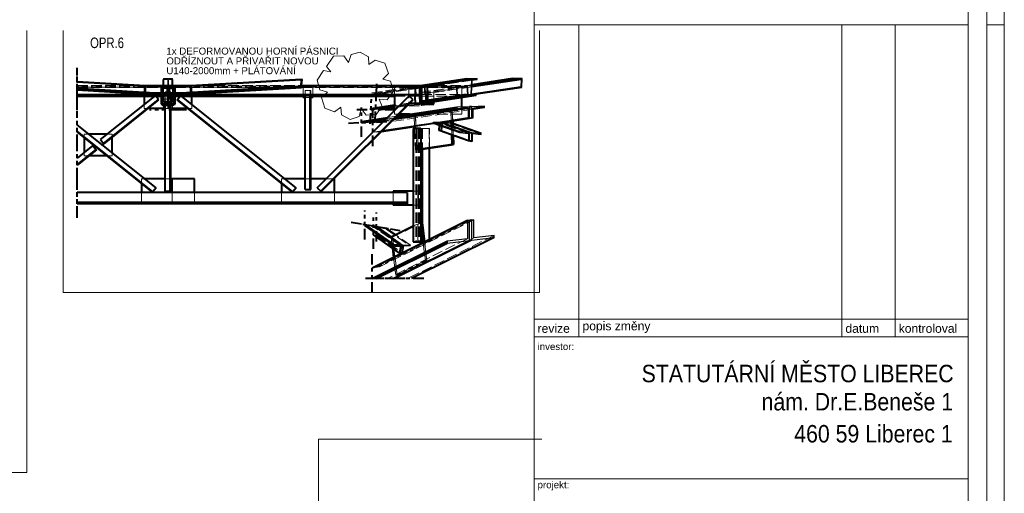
# Model space of a CAD drawing. Header units: metres. Extents: x 235 to 340, y 94 to 153.
# Tile 30 of 48: x 312 to 340, y 110 to 124. Entities that reach past the tile are written whole.
import ezdxf

# ---------------------------------------------------------------- set-up
doc = ezdxf.new("R2010")
doc.units = ezdxf.units.M
doc.linetypes.add('__RA_2', pattern=[0.4, 0.3, -0.1])
doc.linetypes.add('__RA_4', pattern=[0.6, 0.3, -0.1, 0, -0.1, 0, -0.1])
for name, color, linetype, lineweight in [('POPIS', 7, 'Continuous', 13), ('SRAFY', 254, 'Continuous', 18), ('Standard', 7, 'Continuous', 40)]:
    doc.layers.add(name, color=color, linetype=linetype, lineweight=lineweight)
doc.styles.add('ARIAL', font='ARIAL.TTF')

msp = doc.modelspace()

# ---------------------------------------------------------------- linework, layer by layer
at = {"layer": 'POPIS', "color": 204, "linetype": 'Continuous', "lineweight": 13}
for p, q in [((326.426, 123.686), (326.426, 142.056)), ((338.826, 123.686), (338.826, 142.056)), ((326.426, 123.686), (338.826, 123.686)), ((326.426, 95.019), (326.426, 123.686)), ((326.426, 123.686), (338.826, 123.686)), ((327.709, 123.686), (327.709, 114.761)), ((327.709, 123.686), (327.709, 114.761)), ((335.221, 123.686), (335.221, 114.761)), ((336.743, 123.686), (336.743, 114.761)), ((336.743, 123.686), (336.743, 114.761)), ((338.826, 123.686), (338.826, 95.019)), ((326.426, 115.27), (338.826, 115.27)), ((326.426, 115.27), (338.826, 115.27)), ((326.426, 114.761), (338.826, 114.761)), ((326.426, 110.7), (338.826, 110.7))]:
    msp.add_line(p, q, dxfattribs=at)
at = {"layer": 'SRAFY', "color": 136, "linetype": 'Continuous', "lineweight": 18}
msp.add_line((339.359, 123.686), (339.859, 123.686), dxfattribs=at)
for points in [[(234.859, 93.986), (339.859, 93.986), (339.859, 153.386), (234.859, 153.386), (234.859, 93.986)], [(235.359, 94.486), (339.359, 94.486), (339.359, 152.886), (235.359, 152.886), (235.359, 94.486)]]:
    msp.add_lwpolyline(points, dxfattribs=at)
at = {"layer": 'Standard', "color": 7, "linetype": 'Continuous', "lineweight": 18}
msp.add_line((312.974, 123.529), (312.974, 116.029), dxfattribs=at)
at = {"layer": 'Standard', "color": 1, "linetype": '__RA_4', "lineweight": 40}
for p, q in [((313.374, 121.465), (313.374, 122.455)), ((313.374, 121.465), (313.374, 122.455)), ((313.374, 121.442), (313.374, 122.263)), ((313.374, 121.442), (313.374, 122.262)), ((313.374, 121.441), (313.374, 122.239)), ((313.374, 121.299), (313.374, 122.213)), ((313.374, 121.254), (313.374, 122.093)), ((313.374, 121.781), (313.374, 121.874)), ((321.885, 120.906), (321.94, 122.049)), ((313.374, 121.66), (313.374, 121.731)), ((313.374, 121.615), (313.374, 121.687)), ((321.745, 120.86), (321.786, 121.685)), ((316.289, 121.26), (315.441, 121.26)), ((316.497, 121.26), (315.649, 121.26)), ((322.459, 121.26), (321.365, 121.26)), ((321.5, 120.484), (321.5, 121.324)), ((321.823, 120.219), (321.823, 121.296)), ((313.374, 120.247), (313.374, 121.231)), ((313.374, 120.226), (313.374, 121.047)), ((322.223, 120.91), (321.101, 120.869)), ((313.374, 119.294), (313.374, 120.279)), ((313.374, 119.274), (313.374, 120.094)), ((313.374, 118.204), (313.374, 119.292)), ((313.374, 118.172), (313.374, 119.004)), ((321.592, 117.551), (321.592, 118.377)), ((321.841, 117.28), (321.841, 118.177)), ((321.924, 117.49), (321.924, 118.32)), ((321.198, 118.045), (322.263, 117.861)), ((321.53, 117.988), (322.595, 117.804)), ((321.804, 116.033), (321.804, 117.133)), ((322.746, 116.429), (321.565, 116.429)), ((322.111, 116.429), (321.599, 116.429)), ((323.274, 116.429), (322.093, 116.429)), ((322.639, 116.429), (322.2, 116.429))]:
    msp.add_line(p, q, dxfattribs=at)
at = {"layer": 'Standard', "color": 136, "linetype": 'Continuous', "lineweight": 18}
for p, q in [((315.841, 122.149), (315.841, 122.124)), ((316.097, 122.149), (315.841, 122.149)), ((315.841, 122.124), (315.96, 122.124)), ((315.96, 122.124), (315.96, 121.692)), ((315.978, 122.124), (316.097, 122.124)), ((315.978, 121.692), (315.978, 122.124)), ((316.097, 122.124), (316.097, 122.149)), ((319.77, 122.129), (319.744, 121.912)), ((319.812, 122.129), (319.77, 122.129)), ((319.783, 121.888), (319.812, 122.129)), ((324.504, 122.149), (324.503, 122.124)), ((324.503, 122.124), (324.64, 122.124)), ((324.799, 122.149), (324.504, 122.149)), ((324.64, 122.124), (324.619, 121.692)), ((324.639, 121.692), (324.66, 122.124)), ((324.66, 122.124), (324.798, 122.124)), ((324.798, 122.124), (324.799, 122.149)), ((319.368, 121.912), (319.365, 121.888)), ((319.365, 121.888), (319.783, 121.888)), ((319.744, 121.912), (319.368, 121.912)), ((315.96, 121.692), (315.841, 121.692)), ((315.841, 121.692), (315.841, 121.667)), ((315.841, 121.667), (316.097, 121.667)), ((316.097, 121.692), (315.978, 121.692)), ((316.097, 121.667), (316.097, 121.692)), ((324.482, 121.692), (324.481, 121.667)), ((324.481, 121.667), (324.775, 121.667)), ((324.619, 121.692), (324.482, 121.692)), ((324.777, 121.692), (324.639, 121.692)), ((324.775, 121.667), (324.777, 121.692))]:
    msp.add_line(p, q, dxfattribs=at)
at = {"layer": 'Standard', "color": 1, "linetype": 'Continuous', "lineweight": 40}
for p, q in [((315.841, 121.937), (315.841, 122.124)), ((316.097, 121.937), (316.097, 122.124)), ((319.77, 122.129), (316.623, 121.94)), ((316.623, 121.94), (319.77, 122.129)), ((323.238, 121.959), (324.504, 122.149)), ((324.503, 122.124), (323.238, 121.934)), ((324.64, 122.124), (323.376, 121.934)), ((326.06, 122.125), (324.65, 121.913)), ((325.811, 122.125), (324.652, 121.951)), ((325.812, 122.149), (324.653, 121.975)), ((324.798, 122.124), (324.659, 122.103)), ((313.374, 122.057), (315.315, 121.94)), ((315.315, 121.94), (313.374, 122.056)), ((313.374, 121.864), (315.439, 121.74)), ((315.439, 121.74), (313.374, 121.864)), ((313.374, 121.84), (315.127, 121.735)), ((315.123, 121.735), (313.374, 121.84)), ((314.769, 121.731), (313.374, 121.815)), ((315.047, 121.956), (315.841, 121.956)), ((315.315, 121.94), (315.315, 121.748)), ((315.315, 121.94), (315.315, 121.748)), ((315.841, 121.939), (315.769, 121.939)), ((315.769, 121.939), (315.769, 121.735)), ((315.8, 121.881), (315.8, 121.735)), ((315.94, 121.881), (315.8, 121.881)), ((315.96, 121.937), (315.841, 121.937)), ((315.96, 121.893), (315.94, 121.893)), ((315.94, 121.893), (315.94, 121.735)), ((316.097, 121.937), (315.978, 121.937)), ((315.978, 121.893), (315.998, 121.893)), ((315.998, 121.893), (315.998, 121.735)), ((315.998, 121.881), (316.138, 121.881)), ((316.097, 121.956), (316.891, 121.956)), ((316.169, 121.939), (316.097, 121.939)), ((316.138, 121.881), (316.138, 121.735)), ((316.169, 121.735), (316.169, 121.939)), ((319.368, 121.912), (316.499, 121.74)), ((316.499, 121.74), (319.368, 121.912)), ((316.623, 121.748), (316.623, 121.94)), ((316.623, 121.748), (316.623, 121.94)), ((316.811, 121.735), (319.365, 121.888)), ((319.365, 121.888), (316.815, 121.735)), ((319.783, 121.888), (317.169, 121.731)), ((319.791, 121.956), (323.238, 121.956)), ((323.206, 121.939), (323.206, 121.421)), ((323.238, 121.939), (323.206, 121.939)), ((323.238, 121.959), (323.238, 121.934)), ((323.238, 121.934), (323.376, 121.934)), ((323.376, 121.934), (323.376, 121.526)), ((324.64, 121.692), (326.077, 121.908)), ((326.049, 121.908), (324.64, 121.697)), ((313.374, 121.697), (314.769, 121.697)), ((313.374, 121.694), (314.769, 121.694)), ((313.374, 121.652), (315.044, 121.652)), ((313.374, 121.649), (315.13, 121.649)), ((314.04, 120.411), (315.578, 121.642)), ((314.13, 120.299), (315.701, 121.556)), ((314.14, 120.286), (315.711, 121.543)), ((314.769, 121.703), (314.769, 121.735)), ((314.769, 121.735), (315.123, 121.735)), ((315.123, 121.735), (314.769, 121.735)), ((314.769, 121.735), (314.769, 121.703)), ((315.96, 121.703), (314.769, 121.703)), ((314.769, 121.703), (314.769, 121.662)), ((314.769, 121.662), (314.769, 121.703)), ((314.769, 121.703), (315.96, 121.703)), ((315.769, 121.662), (314.769, 121.662)), ((314.769, 121.662), (315.369, 121.641)), ((315.123, 121.735), (315.96, 121.735)), ((315.96, 121.735), (315.123, 121.735)), ((315.289, 121.644), (315.289, 121.411)), ((315.577, 121.641), (315.369, 121.641)), ((315.439, 121.74), (315.439, 121.735)), ((315.439, 121.74), (315.439, 121.735)), ((315.632, 121.642), (315.578, 121.642)), ((315.701, 121.556), (315.632, 121.642)), ((315.769, 121.641), (315.632, 121.641)), ((315.711, 121.543), (315.701, 121.556)), ((315.769, 121.668), (315.769, 121.421)), ((315.8, 121.668), (315.769, 121.668)), ((315.769, 121.668), (315.8, 121.668)), ((315.8, 121.67), (315.8, 121.562)), ((315.841, 121.67), (315.8, 121.67)), ((315.8, 121.67), (315.841, 121.67)), ((315.8, 121.562), (315.841, 121.562)), ((315.8, 121.56), (315.8, 121.562)), ((315.841, 121.56), (315.8, 121.56)), ((315.841, 121.484), (315.841, 121.667)), ((315.978, 121.735), (316.815, 121.735)), ((316.815, 121.735), (315.978, 121.735)), ((317.169, 121.703), (315.978, 121.703)), ((315.978, 121.703), (317.169, 121.703)), ((316.138, 121.67), (316.097, 121.67)), ((316.097, 121.67), (316.138, 121.67)), ((316.097, 121.484), (316.097, 121.667)), ((316.138, 121.562), (316.097, 121.562)), ((316.097, 121.56), (316.138, 121.56)), ((316.138, 121.67), (316.138, 121.562)), ((316.169, 121.668), (316.138, 121.668)), ((316.138, 121.668), (316.169, 121.668)), ((316.138, 121.56), (316.138, 121.562)), ((316.169, 121.421), (316.169, 121.668)), ((317.169, 121.662), (316.169, 121.662)), ((316.305, 121.641), (316.169, 121.641)), ((316.227, 121.543), (316.237, 121.556)), ((319.528, 118.903), (316.227, 121.543)), ((316.237, 121.556), (316.306, 121.642)), ((319.538, 118.915), (316.237, 121.556)), ((316.36, 121.642), (316.306, 121.642)), ((319.628, 119.028), (316.36, 121.642)), ((316.569, 121.641), (316.361, 121.641)), ((316.499, 121.735), (316.499, 121.74)), ((316.499, 121.735), (316.499, 121.74)), ((316.569, 121.641), (317.169, 121.662)), ((316.649, 121.411), (316.649, 121.644)), ((316.808, 121.649), (319.829, 121.649)), ((316.815, 121.735), (317.169, 121.735)), ((317.169, 121.735), (316.815, 121.735)), ((316.894, 121.652), (319.829, 121.652)), ((317.169, 121.703), (317.169, 121.735)), ((317.169, 121.703), (317.169, 121.735)), ((317.169, 121.662), (317.169, 121.703)), ((317.169, 121.703), (317.169, 121.662)), ((317.169, 121.697), (323.206, 121.697)), ((317.169, 121.694), (323.206, 121.694)), ((319.829, 121.694), (319.829, 121.607)), ((319.889, 121.607), (319.829, 121.607)), ((319.889, 118.975), (319.889, 121.694)), ((320.033, 118.975), (320.033, 121.694)), ((320.049, 118.975), (320.049, 121.694)), ((320.109, 121.607), (320.049, 121.607)), ((320.109, 121.607), (320.109, 121.694)), ((320.109, 121.652), (322.44, 121.652)), ((320.109, 121.649), (322.44, 121.649)), ((320.233, 119.03), (322.858, 121.654)), ((320.335, 118.928), (322.96, 121.552)), ((320.346, 118.917), (322.971, 121.541)), ((322.44, 121.694), (322.44, 121.236)), ((322.96, 121.552), (322.858, 121.654)), ((322.971, 121.541), (322.96, 121.552)), ((323.169, 121.452), (323.169, 121.694)), ((324.482, 121.692), (323.238, 121.506)), ((324.481, 121.667), (323.238, 121.481)), ((324.775, 121.667), (323.533, 121.481)), ((324.36, 121.336), (324.36, 121.605)), ((315.889, 121.292), (315.397, 121.292)), ((315.769, 121.421), (315.769, 121.418)), ((315.769, 121.421), (316.169, 121.421)), ((315.769, 121.418), (316.169, 121.418)), ((316.097, 121.484), (315.841, 121.484)), ((315.841, 121.26), (315.841, 121.292)), ((315.889, 118.932), (315.889, 121.418)), ((315.889, 118.932), (315.889, 121.418)), ((315.953, 121.418), (315.985, 121.418)), ((315.953, 121.412), (315.953, 121.418)), ((315.985, 121.412), (315.953, 121.412)), ((315.985, 121.418), (315.985, 121.412)), ((316.033, 118.932), (316.033, 121.418)), ((316.033, 118.932), (316.033, 121.418)), ((316.049, 118.932), (316.049, 121.418)), ((316.049, 118.932), (316.049, 121.418)), ((316.541, 121.292), (316.049, 121.292)), ((316.097, 121.26), (316.097, 121.292)), ((316.169, 121.418), (316.169, 121.421)), ((322.44, 121.361), (321.765, 121.26)), ((322.44, 121.386), (321.766, 121.285)), ((322.44, 121.317), (322.059, 121.26)), ((324.539, 121.303), (322.414, 120.984)), ((322.457, 121.027), (324.216, 121.291)), ((322.504, 121.074), (324.216, 121.331)), ((323.189, 121.412), (323.169, 121.452)), ((323.189, 121.412), (323.3, 121.412)), ((323.206, 121.421), (323.566, 121.421)), ((323.206, 121.421), (323.206, 121.418)), ((323.206, 121.418), (323.566, 121.418)), ((323.238, 121.506), (323.238, 121.481)), ((323.238, 121.481), (323.533, 121.481)), ((323.3, 121.412), (323.335, 121.418)), ((323.328, 121.412), (323.3, 121.412)), ((323.363, 121.418), (323.328, 121.412)), ((323.566, 121.421), (323.566, 121.486)), ((323.566, 121.418), (323.566, 121.421)), ((324.64, 121.347), (324.585, 121.339)), ((325.009, 121.32), (324.686, 121.272)), ((321.5, 120.924), (322.238, 121.034)), ((321.5, 120.884), (322.191, 120.987)), ((322.881, 121.131), (322.561, 121.131)), ((323.717, 120.899), (324.539, 121.022)), ((324.585, 121.024), (324.059, 120.945)), ((324.101, 120.945), (324.1, 120.951)), ((324.686, 121.028), (324.101, 120.94)), ((324.101, 120.945), (324.64, 121.026)), ((315.628, 119.028), (313.374, 120.831)), ((322.148, 120.944), (321.823, 120.896)), ((323.01, 120.776), (322.064, 120.634)), ((322.07, 120.64), (323.01, 120.781)), ((323.557, 120.87), (322.078, 120.648)), ((322.084, 120.654), (323.547, 120.873)), ((322.968, 120.725), (322.968, 117.485)), ((322.979, 120.725), (322.968, 120.725)), ((323.188, 120.725), (322.979, 120.725)), ((322.979, 117.485), (322.979, 120.725)), ((323.557, 120.87), (323.01, 120.788)), ((323.01, 120.788), (323.012, 120.725)), ((323.188, 120.725), (323.188, 117.485)), ((323.541, 120.875), (323.543, 120.899)), ((324.308, 120.607), (323.541, 120.875)), ((323.543, 120.899), (324.308, 120.631)), ((323.543, 120.899), (323.752, 120.899)), ((323.711, 120.662), (323.723, 120.812)), ((324.059, 120.945), (323.752, 120.899)), ((324.059, 120.945), (323.752, 120.899)), ((324.585, 120.607), (323.752, 120.899)), ((324.065, 120.789), (324.059, 120.945)), ((324.101, 120.945), (324.106, 120.789)), ((324.101, 120.945), (324.101, 120.945)), ((324.917, 120.579), (324.104, 120.863)), ((324.106, 120.789), (324.107, 120.775)), ((324.107, 120.775), (324.106, 120.789)), ((324.106, 120.789), (324.106, 120.789)), ((324.106, 120.789), (324.64, 120.603)), ((315.538, 118.915), (313.374, 120.647)), ((315.528, 118.903), (313.374, 120.626)), ((313.569, 120.47), (313.569, 120.035)), ((314.228, 120.562), (313.71, 120.562)), ((314.04, 120.411), (314.13, 120.299)), ((314.369, 120.035), (314.369, 120.47)), ((324.557, 120.366), (323.711, 120.662)), ((324.084, 120.267), (324.074, 120.535)), ((324.116, 120.52), (324.126, 120.267)), ((313.821, 120.236), (313.374, 119.879)), ((313.911, 120.124), (313.374, 119.694)), ((313.921, 120.111), (313.374, 119.674)), ((313.821, 120.236), (313.911, 120.124)), ((313.911, 120.124), (313.921, 120.111)), ((314.13, 120.299), (314.14, 120.286)), ((324.084, 120.267), (323.188, 120.132)), ((323.229, 120.132), (323.188, 120.126)), ((323.188, 120.126), (323.229, 120.132)), ((323.229, 120.132), (324.126, 120.267)), ((323.229, 120.132), (323.229, 118.036)), ((323.229, 120.132), (323.229, 120.132)), ((323.438, 117.55), (323.438, 120.164)), ((324.126, 120.267), (324.084, 120.267)), ((324.585, 120.378), (324.64, 120.359)), ((314.228, 119.942), (313.71, 119.942)), ((315.889, 119.284), (315.307, 119.284)), ((315.889, 119.284), (315.307, 119.284)), ((316.729, 119.284), (316.049, 119.284)), ((316.089, 119.284), (316.049, 119.284)), ((316.089, 118.892), (316.089, 119.284)), ((316.729, 118.892), (316.729, 119.284)), ((319.889, 119.284), (319.307, 119.284)), ((320.488, 119.284), (320.049, 119.284)), ((320.729, 119.284), (320.714, 119.284)), ((320.729, 118.892), (320.729, 119.284)), ((315.209, 119.158), (315.209, 118.892)), ((315.209, 119.158), (315.209, 118.892)), ((315.628, 119.028), (315.538, 118.915)), ((319.209, 119.158), (319.209, 118.892)), ((319.628, 119.028), (319.538, 118.915)), ((320.233, 119.03), (320.335, 118.928)), ((322.801, 118.892), (313.374, 118.892)), ((315.538, 118.915), (315.528, 118.903)), ((315.889, 118.932), (316.033, 118.932)), ((315.889, 118.932), (316.033, 118.932)), ((316.033, 118.932), (316.049, 118.932)), ((316.033, 118.932), (316.049, 118.932)), ((319.538, 118.915), (319.528, 118.903)), ((319.889, 118.975), (320.033, 118.975)), ((320.033, 118.975), (320.049, 118.975)), ((320.335, 118.928), (320.346, 118.917)), ((322.968, 118.932), (322.401, 118.932)), ((322.401, 118.932), (322.401, 118.892)), ((322.801, 118.892), (322.801, 118.604)), ((322.801, 118.604), (313.374, 118.604)), ((322.801, 118.572), (313.374, 118.572)), ((322.401, 118.572), (322.401, 118.532)), ((322.968, 118.532), (322.401, 118.532)), ((322.801, 118.604), (322.801, 118.572)), ((321.592, 117.977), (322.436, 117.386)), ((322.432, 117.364), (321.592, 117.951)), ((324.52, 118.091), (321.804, 116.733)), ((322.644, 117.386), (321.869, 117.929)), ((321.924, 117.92), (322.353, 117.619)), ((322.475, 117.68), (322.201, 117.872)), ((322.968, 117.926), (322.341, 117.613)), ((323.188, 118.036), (323.23, 118.036)), ((323.259, 117.46), (323.188, 118.036)), ((323.23, 118.036), (323.298, 117.48)), ((324.64, 118.106), (324.585, 118.078)), ((322.584, 117.16), (321.841, 117.68)), ((322.341, 117.613), (322.342, 117.598)), ((325.285, 117.608), (322.926, 116.429)), ((321.797, 116.429), (323.94, 117.5)), ((321.912, 116.429), (323.94, 117.443)), ((322.379, 117.304), (322.411, 117.037)), ((322.399, 116.429), (324.585, 117.522)), ((322.436, 117.386), (322.432, 117.364)), ((322.432, 117.364), (322.619, 117.364)), ((322.644, 117.386), (322.436, 117.386)), ((324.64, 117.529), (322.44, 116.429)), ((322.619, 117.364), (322.584, 117.16)), ((322.605, 117.16), (322.644, 117.386)), ((322.968, 117.485), (322.979, 117.485)), ((322.979, 117.485), (323.188, 117.485)), ((323.308, 117.485), (323.298, 117.485)), ((322.584, 117.16), (322.605, 117.16))]:
    msp.add_line(p, q, dxfattribs=at)
at = {"layer": 'Standard', "color": 136, "linetype": '__RA_2', "lineweight": 18}
for p, q in [((316.637, 121.938), (319.812, 122.129)), ((319.812, 122.129), (316.637, 121.938)), ((326.089, 122.149), (323.373, 121.741)), ((324.66, 122.124), (323.396, 121.934)), ((324.799, 122.149), (323.533, 121.959)), ((324.659, 122.103), (323.533, 121.934)), ((315.301, 121.938), (313.374, 122.054)), ((313.374, 122.054), (315.301, 121.938)), ((313.374, 121.956), (315.047, 121.956)), ((313.374, 121.933), (324.509, 121.933)), ((324.21, 121.908), (313.374, 121.908)), ((313.374, 121.892), (324.231, 121.892)), ((313.374, 121.841), (315.315, 121.725)), ((315.315, 121.725), (313.374, 121.841)), ((313.374, 121.815), (315.301, 121.699)), ((316.649, 121.912), (315.289, 121.912)), ((315.289, 121.912), (315.289, 121.644)), ((315.289, 121.911), (316.649, 121.911)), ((315.301, 121.938), (315.315, 121.94)), ((315.301, 121.938), (315.315, 121.94)), ((315.301, 121.699), (315.301, 121.938)), ((315.301, 121.699), (315.301, 121.938)), ((315.769, 121.936), (316.169, 121.936)), ((315.8, 121.879), (315.96, 121.879)), ((316.129, 121.888), (315.809, 121.888)), ((315.809, 121.888), (315.809, 121.37)), ((315.809, 121.886), (316.129, 121.886)), ((316.109, 121.905), (315.829, 121.905)), ((315.829, 121.905), (315.829, 121.565)), ((315.841, 121.962), (316.097, 121.962)), ((315.841, 121.956), (316.097, 121.956)), ((316.097, 121.939), (315.841, 121.939)), ((315.841, 121.906), (315.841, 121.881)), ((316.097, 121.906), (315.841, 121.906)), ((315.841, 121.716), (315.841, 121.881)), ((315.841, 121.881), (315.96, 121.881)), ((315.953, 121.697), (315.953, 121.933)), ((315.953, 121.933), (315.985, 121.933)), ((315.953, 121.917), (315.985, 121.917)), ((315.985, 121.907), (315.953, 121.907)), ((315.985, 121.892), (315.953, 121.892)), ((315.953, 121.871), (315.985, 121.871)), ((315.978, 121.881), (316.097, 121.881)), ((316.138, 121.879), (315.978, 121.879)), ((315.985, 121.933), (315.985, 121.697)), ((316.097, 121.881), (316.097, 121.906)), ((316.097, 121.716), (316.097, 121.881)), ((316.109, 121.565), (316.109, 121.905)), ((316.129, 121.37), (316.129, 121.888)), ((316.623, 121.94), (316.637, 121.938)), ((316.623, 121.94), (316.637, 121.938)), ((319.744, 121.912), (316.623, 121.725)), ((316.623, 121.725), (319.744, 121.912)), ((316.637, 121.938), (316.637, 121.699)), ((316.637, 121.938), (316.637, 121.699)), ((316.637, 121.699), (319.783, 121.888)), ((316.649, 121.644), (316.649, 121.912)), ((316.891, 121.956), (319.791, 121.956)), ((320.109, 121.947), (319.829, 121.947)), ((319.829, 121.947), (319.829, 121.694)), ((319.829, 121.934), (320.109, 121.934)), ((320.109, 121.931), (319.829, 121.931)), ((320.109, 121.914), (319.829, 121.914)), ((319.829, 121.911), (320.109, 121.911)), ((319.889, 121.694), (319.889, 121.812)), ((320.033, 121.812), (319.889, 121.812)), ((320.033, 121.694), (320.033, 121.812)), ((320.049, 121.812), (320.033, 121.812)), ((320.049, 121.694), (320.049, 121.812)), ((320.109, 121.694), (320.109, 121.947)), ((322.883, 121.881), (321.787, 121.716)), ((321.788, 121.741), (322.883, 121.906)), ((323.02, 121.881), (321.924, 121.716)), ((323.04, 121.881), (321.944, 121.716)), ((323.178, 121.881), (322.082, 121.716)), ((323.178, 121.906), (322.083, 121.741)), ((324.36, 121.911), (322.44, 121.911)), ((322.44, 121.911), (322.44, 121.694)), ((323.21, 121.888), (322.85, 121.888)), ((322.85, 121.888), (322.85, 121.37)), ((322.85, 121.886), (323.21, 121.886)), ((322.883, 121.906), (322.883, 121.881)), ((323.178, 121.906), (322.883, 121.906)), ((322.883, 121.881), (323.02, 121.881)), ((323.02, 121.881), (323.02, 121.453)), ((323.022, 121.89), (323.122, 121.907)), ((323.022, 121.89), (323.033, 121.651)), ((323.049, 121.89), (323.022, 121.89)), ((323.04, 121.881), (323.178, 121.881)), ((323.04, 121.453), (323.04, 121.881)), ((323.149, 121.907), (323.049, 121.89)), ((323.061, 121.652), (323.049, 121.89)), ((323.049, 121.89), (323.061, 121.652)), ((324.652, 121.951), (323.095, 121.717)), ((324.653, 121.975), (323.096, 121.741)), ((323.106, 121.9), (323.15, 121.907)), ((323.131, 121.907), (323.106, 121.9)), ((323.122, 121.907), (323.141, 121.871)), ((323.149, 121.907), (323.122, 121.907)), ((323.15, 121.907), (323.131, 121.907)), ((323.141, 121.871), (323.141, 121.452)), ((323.169, 121.871), (323.141, 121.871)), ((323.169, 121.871), (323.149, 121.907)), ((323.169, 121.871), (323.188, 121.917)), ((323.169, 121.452), (323.169, 121.871)), ((323.169, 121.871), (323.197, 121.871)), ((323.169, 121.694), (323.169, 121.871)), ((323.178, 121.881), (323.178, 121.906)), ((323.188, 121.917), (323.29, 121.933)), ((323.188, 121.917), (323.216, 121.917)), ((323.216, 121.917), (323.197, 121.871)), ((323.197, 121.871), (323.197, 121.575)), ((323.197, 121.871), (323.197, 121.452)), ((323.206, 121.936), (323.566, 121.936)), ((323.207, 121.917), (323.304, 121.933)), ((323.216, 121.917), (323.207, 121.917)), ((323.21, 121.37), (323.21, 121.888)), ((323.318, 121.933), (323.216, 121.917)), ((323.318, 121.932), (323.216, 121.917)), ((323.533, 121.959), (323.238, 121.959)), ((323.238, 121.956), (324.528, 121.956)), ((323.273, 121.939), (323.238, 121.939)), ((323.566, 121.939), (323.273, 121.939)), ((323.301, 121.693), (323.29, 121.933)), ((323.29, 121.933), (323.318, 121.933)), ((323.29, 121.933), (323.29, 121.932)), ((323.304, 121.933), (323.318, 121.932)), ((323.318, 121.933), (323.328, 121.693)), ((324.65, 121.913), (323.344, 121.717)), ((323.396, 121.506), (323.396, 121.934)), ((323.396, 121.934), (323.533, 121.934)), ((323.533, 121.934), (323.533, 121.959)), ((323.566, 121.486), (323.566, 121.939)), ((324.209, 121.908), (324.209, 121.884)), ((324.209, 121.884), (324.211, 121.884)), ((324.222, 121.649), (324.21, 121.908)), ((324.211, 121.884), (324.231, 121.888)), ((324.23, 121.892), (324.508, 121.933)), ((324.23, 121.888), (324.23, 121.892)), ((324.231, 121.888), (324.23, 121.888)), ((324.509, 121.933), (324.231, 121.892)), ((324.231, 121.892), (324.243, 121.652)), ((324.359, 121.911), (324.359, 121.907)), ((324.359, 121.907), (324.36, 121.907)), ((324.36, 121.605), (324.36, 121.911)), ((324.508, 121.933), (324.508, 121.929)), ((324.508, 121.929), (324.509, 121.929)), ((324.521, 121.694), (324.509, 121.933)), ((324.509, 121.929), (324.53, 121.932)), ((324.528, 121.956), (324.541, 121.697)), ((324.528, 121.932), (324.528, 121.956)), ((324.53, 121.932), (324.528, 121.932)), ((315.301, 121.699), (314.769, 121.731)), ((314.769, 121.697), (317.169, 121.697)), ((314.769, 121.694), (317.169, 121.694)), ((314.769, 121.694), (317.169, 121.694)), ((315.369, 121.673), (314.769, 121.694)), ((315.044, 121.652), (316.894, 121.652)), ((315.439, 121.716), (315.123, 121.735)), ((315.127, 121.735), (315.439, 121.716)), ((315.13, 121.649), (316.808, 121.649)), ((315.439, 121.716), (315.301, 121.699)), ((315.439, 121.716), (315.301, 121.699)), ((315.315, 121.748), (315.315, 121.725)), ((315.315, 121.748), (315.315, 121.725)), ((315.315, 121.725), (315.439, 121.74)), ((315.315, 121.725), (315.439, 121.74)), ((315.369, 121.641), (315.369, 121.673)), ((315.369, 121.673), (315.769, 121.673)), ((315.439, 121.735), (315.439, 121.716)), ((315.439, 121.735), (315.439, 121.716)), ((315.632, 121.641), (315.577, 121.641)), ((315.578, 121.642), (315.611, 121.668)), ((315.632, 121.642), (315.611, 121.668)), ((315.769, 121.735), (315.769, 121.668)), ((315.769, 121.7), (316.169, 121.7)), ((315.8, 121.7), (315.769, 121.7)), ((315.769, 121.7), (315.769, 121.668)), ((316.169, 121.697), (315.769, 121.697)), ((315.769, 121.665), (316.169, 121.665)), ((316.169, 121.662), (315.769, 121.662)), ((315.8, 121.735), (315.8, 121.67)), ((315.8, 121.702), (315.94, 121.702)), ((315.94, 121.702), (315.8, 121.702)), ((315.8, 121.702), (315.8, 121.67)), ((315.96, 121.7), (315.8, 121.7)), ((315.8, 121.668), (315.96, 121.668)), ((316.138, 121.668), (315.8, 121.668)), ((316.109, 121.565), (315.829, 121.565)), ((315.94, 121.67), (315.841, 121.67)), ((315.841, 121.67), (315.94, 121.67)), ((315.841, 121.562), (315.94, 121.562)), ((315.96, 121.56), (315.841, 121.56)), ((315.889, 121.418), (315.889, 121.769)), ((316.033, 121.769), (315.889, 121.769)), ((315.889, 121.418), (315.889, 121.769)), ((316.033, 121.769), (315.889, 121.769)), ((315.94, 121.735), (315.94, 121.574)), ((315.94, 121.714), (315.96, 121.714)), ((315.96, 121.714), (315.94, 121.714)), ((315.94, 121.714), (315.94, 121.682)), ((315.96, 121.682), (315.94, 121.682)), ((315.94, 121.682), (315.96, 121.682)), ((315.94, 121.562), (315.94, 121.574)), ((315.94, 121.574), (315.96, 121.574)), ((315.985, 121.697), (315.953, 121.697)), ((315.953, 121.418), (315.953, 121.697)), ((315.953, 121.694), (315.985, 121.694)), ((315.985, 121.665), (315.953, 121.665)), ((315.985, 121.652), (315.953, 121.652)), ((315.953, 121.649), (315.985, 121.649)), ((315.96, 121.735), (315.978, 121.735)), ((315.978, 121.703), (315.96, 121.703)), ((315.96, 121.703), (315.978, 121.703)), ((315.96, 121.509), (315.96, 121.692)), ((315.978, 121.671), (315.96, 121.671)), ((315.978, 121.714), (315.998, 121.714)), ((315.998, 121.714), (315.978, 121.714)), ((316.138, 121.7), (315.978, 121.7)), ((315.978, 121.509), (315.978, 121.692)), ((315.998, 121.682), (315.978, 121.682)), ((315.978, 121.682), (315.998, 121.682)), ((315.978, 121.668), (316.138, 121.668)), ((315.998, 121.574), (315.978, 121.574)), ((315.978, 121.56), (316.097, 121.56)), ((315.985, 121.697), (315.985, 121.418)), ((315.998, 121.735), (315.998, 121.574)), ((315.998, 121.682), (315.998, 121.714)), ((315.998, 121.702), (316.138, 121.702)), ((316.138, 121.702), (315.998, 121.702)), ((316.097, 121.67), (315.998, 121.67)), ((315.998, 121.67), (316.097, 121.67)), ((315.998, 121.562), (315.998, 121.574)), ((316.097, 121.562), (315.998, 121.562)), ((316.033, 121.418), (316.033, 121.769)), ((316.049, 121.769), (316.033, 121.769)), ((316.033, 121.418), (316.033, 121.769)), ((316.049, 121.769), (316.033, 121.769)), ((316.049, 121.418), (316.049, 121.769)), ((316.049, 121.418), (316.049, 121.769)), ((316.138, 121.735), (316.138, 121.67)), ((316.138, 121.67), (316.138, 121.702)), ((316.169, 121.7), (316.138, 121.7)), ((316.169, 121.668), (316.169, 121.735)), ((316.169, 121.668), (316.169, 121.7)), ((316.169, 121.673), (316.569, 121.673)), ((316.361, 121.641), (316.305, 121.641)), ((316.306, 121.642), (316.327, 121.668)), ((316.36, 121.642), (316.327, 121.668)), ((316.499, 121.74), (316.623, 121.725)), ((316.499, 121.74), (316.623, 121.725)), ((316.815, 121.735), (316.499, 121.716)), ((316.499, 121.716), (316.499, 121.735)), ((316.499, 121.716), (316.811, 121.735)), ((316.499, 121.716), (316.499, 121.735)), ((316.637, 121.699), (316.499, 121.716)), ((316.637, 121.699), (316.499, 121.716)), ((317.169, 121.694), (316.569, 121.673)), ((316.569, 121.673), (316.569, 121.641)), ((316.623, 121.725), (316.623, 121.748)), ((316.623, 121.725), (316.623, 121.748)), ((317.169, 121.731), (316.637, 121.699)), ((319.829, 121.652), (320.109, 121.652)), ((319.829, 121.649), (320.109, 121.649)), ((320.049, 121.607), (319.889, 121.607)), ((322.44, 121.652), (324.243, 121.652)), ((322.44, 121.649), (324.222, 121.649)), ((323.033, 121.651), (323.013, 121.648)), ((323.013, 121.648), (323.024, 121.411)), ((323.013, 121.648), (323.041, 121.648)), ((323.061, 121.651), (323.033, 121.651)), ((323.041, 121.648), (323.061, 121.651)), ((323.052, 121.411), (323.041, 121.648)), ((323.061, 121.651), (323.061, 121.652)), ((323.061, 121.652), (323.061, 121.652)), ((323.061, 121.652), (323.061, 121.652)), ((323.206, 121.697), (324.541, 121.697)), ((323.206, 121.694), (324.521, 121.694)), ((323.323, 121.697), (323.301, 121.693)), ((323.301, 121.693), (323.328, 121.693)), ((323.312, 121.694), (323.324, 121.697)), ((323.339, 121.695), (323.312, 121.694)), ((323.35, 121.697), (323.323, 121.697)), ((323.336, 121.421), (323.323, 121.697)), ((323.323, 121.697), (323.336, 121.418)), ((323.326, 121.635), (323.323, 121.697)), ((323.324, 121.697), (323.35, 121.696)), ((323.328, 121.693), (323.35, 121.697)), ((324.64, 121.697), (323.333, 121.501)), ((323.35, 121.696), (323.339, 121.694)), ((323.339, 121.694), (323.339, 121.695)), ((323.35, 121.697), (323.364, 121.418)), ((324.619, 121.692), (323.376, 121.506)), ((323.376, 121.526), (323.376, 121.506)), ((324.639, 121.692), (323.396, 121.506)), ((324.777, 121.692), (323.533, 121.506)), ((324.243, 121.652), (324.222, 121.649)), ((324.541, 121.697), (324.521, 121.694)), ((324.639, 121.692), (324.64, 121.692)), ((315.289, 121.411), (315.289, 121.292)), ((315.397, 121.292), (315.289, 121.292)), ((315.809, 121.37), (315.809, 121.368)), ((315.809, 121.37), (316.129, 121.37)), ((315.809, 121.368), (316.129, 121.368)), ((315.841, 121.509), (315.96, 121.509)), ((315.841, 121.453), (315.841, 121.427)), ((315.96, 121.453), (315.841, 121.453)), ((315.841, 121.427), (316.097, 121.427)), ((315.841, 121.292), (315.841, 121.427)), ((316.049, 121.292), (315.889, 121.292)), ((315.953, 121.452), (315.985, 121.452)), ((315.985, 121.436), (315.953, 121.436)), ((315.985, 121.436), (315.953, 121.436)), ((315.96, 121.509), (315.96, 121.453)), ((315.96, 121.285), (315.96, 121.453)), ((315.978, 121.453), (315.978, 121.509)), ((315.978, 121.509), (316.097, 121.509)), ((315.978, 121.285), (315.978, 121.453)), ((316.097, 121.453), (315.978, 121.453)), ((316.097, 121.427), (316.097, 121.453)), ((316.097, 121.292), (316.097, 121.427)), ((316.129, 121.368), (316.129, 121.37)), ((316.649, 121.292), (316.541, 121.292)), ((316.649, 121.292), (316.649, 121.411)), ((321.869, 120.937), (324.585, 121.345)), ((323.02, 121.453), (321.903, 121.285)), ((323.04, 121.453), (321.923, 121.285)), ((324.285, 121.294), (321.924, 120.939)), ((321.97, 120.901), (324.686, 121.308)), ((323.178, 121.453), (322.061, 121.285)), ((325.009, 121.36), (322.293, 120.953)), ((324.686, 121.272), (322.293, 120.913)), ((322.883, 121.453), (322.44, 121.386)), ((323.178, 121.427), (322.44, 121.317)), ((322.883, 121.427), (322.44, 121.361)), ((322.44, 121.236), (322.44, 121.131)), ((322.85, 121.37), (322.85, 121.368)), ((322.85, 121.37), (323.21, 121.37)), ((322.85, 121.368), (323.21, 121.368)), ((323.02, 121.453), (322.883, 121.453)), ((322.883, 121.453), (322.883, 121.427)), ((322.883, 121.427), (323.178, 121.427)), ((323.024, 121.411), (323.122, 121.412)), ((323.024, 121.411), (323.052, 121.411)), ((323.178, 121.453), (323.04, 121.453)), ((323.048, 121.495), (323.052, 121.411)), ((323.149, 121.412), (323.052, 121.411)), ((323.141, 121.452), (323.122, 121.412)), ((323.122, 121.412), (323.149, 121.412)), ((323.169, 121.452), (323.141, 121.452)), ((323.149, 121.412), (323.169, 121.452)), ((323.169, 121.452), (323.197, 121.452)), ((323.178, 121.427), (323.178, 121.453)), ((323.197, 121.452), (323.216, 121.412)), ((323.21, 121.368), (323.21, 121.37)), ((323.376, 121.506), (323.238, 121.506)), ((323.335, 121.418), (323.336, 121.418)), ((323.336, 121.418), (323.336, 121.421)), ((323.336, 121.418), (323.364, 121.418)), ((323.361, 121.501), (323.396, 121.506)), ((323.364, 121.418), (323.363, 121.418)), ((323.533, 121.506), (323.396, 121.506)), ((323.533, 121.481), (323.533, 121.506)), ((324.585, 121.339), (324.285, 121.294)), ((324.36, 121.131), (324.36, 121.336)), ((322.414, 120.984), (322.148, 120.944)), ((322.191, 120.987), (322.457, 121.027)), ((322.238, 121.034), (322.504, 121.074)), ((322.561, 121.131), (322.44, 121.131)), ((324.36, 121.131), (322.881, 121.131)), ((324.049, 121.224), (323, 121.067)), ((323, 121.067), (323.01, 120.788)), ((323, 121.067), (323.041, 121.067)), ((323.01, 120.788), (323, 121.067)), ((324.09, 121.224), (323.041, 121.067)), ((323.077, 120.11), (323.041, 121.067)), ((323.041, 121.067), (323.052, 120.788)), ((323.206, 121.132), (323.574, 121.145)), ((323.206, 121.131), (323.206, 121.132)), ((323.556, 121.143), (323.24, 121.131)), ((323.503, 121.142), (324.049, 121.214)), ((323.556, 121.131), (323.556, 121.143)), ((323.574, 121.145), (323.574, 121.131)), ((324.049, 121.224), (324.09, 121.224)), ((324.059, 120.945), (324.049, 121.224)), ((324.049, 121.214), (324.059, 120.945)), ((324.09, 121.224), (324.101, 120.945)), ((324.09, 121.224), (324.09, 121.224)), ((324.1, 120.956), (324.09, 121.224)), ((324.1, 120.951), (324.1, 120.956)), ((323.01, 120.781), (324.101, 120.945)), ((324.101, 120.94), (323.01, 120.776)), ((323.012, 120.725), (323.035, 120.11)), ((323.048, 120.725), (323.048, 117.485)), ((323.052, 120.788), (323.052, 120.788)), ((323.069, 120.725), (323.069, 117.485)), ((323.11, 120.725), (323.11, 117.485)), ((323.11, 120.115), (323.11, 120.725)), ((323.131, 120.725), (323.131, 117.485)), ((323.155, 120.725), (323.155, 117.485)), ((323.188, 120.725), (323.229, 120.725)), ((323.229, 120.725), (323.229, 120.132)), ((323.229, 120.725), (323.438, 120.725)), ((323.229, 120.725), (323.229, 120.132)), ((323.238, 120.725), (323.238, 117.485)), ((323.426, 120.725), (323.426, 117.485)), ((323.438, 120.164), (323.438, 120.725)), ((323.729, 120.875), (323.541, 120.875)), ((323.547, 120.873), (323.717, 120.899)), ((323.752, 120.899), (323.557, 120.87)), ((323.606, 120.877), (323.557, 120.87)), ((323.752, 120.899), (323.606, 120.877)), ((323.723, 120.812), (323.725, 120.835)), ((323.725, 120.835), (323.729, 120.875)), ((324.557, 120.585), (323.729, 120.875)), ((323.752, 120.899), (323.731, 120.662)), ((323.793, 120.899), (323.773, 120.662)), ((323.773, 120.662), (323.793, 120.899)), ((323.793, 120.899), (324.002, 120.899)), ((323.793, 120.899), (324.106, 120.789)), ((323.812, 120.875), (323.794, 120.662)), ((323.812, 120.875), (324.668, 120.576)), ((324, 120.875), (323.812, 120.875)), ((324.002, 120.899), (324, 120.875)), ((324, 120.875), (324.917, 120.554)), ((324.104, 120.863), (324.002, 120.899)), ((324.074, 120.535), (324.065, 120.789)), ((324.107, 120.775), (324.116, 120.52)), ((324.115, 120.543), (324.107, 120.775)), ((313.71, 120.562), (313.569, 120.562)), ((313.569, 120.562), (313.569, 120.47)), ((314.369, 120.562), (314.228, 120.562)), ((314.369, 120.47), (314.369, 120.562)), ((321.823, 120.615), (322.084, 120.654)), ((322.078, 120.648), (321.869, 120.617)), ((321.924, 120.619), (322.07, 120.64)), ((322.064, 120.634), (321.97, 120.62)), ((323.731, 120.662), (323.711, 120.662)), ((324.585, 120.364), (323.731, 120.662)), ((323.794, 120.662), (323.773, 120.662)), ((323.773, 120.662), (324.585, 120.378)), ((323.794, 120.662), (324.668, 120.357)), ((324.115, 120.543), (324.115, 120.543)), ((323.188, 120.132), (323.035, 120.11)), ((323.035, 120.11), (323.077, 120.11)), ((323.077, 120.11), (323.11, 120.115)), ((323.188, 120.126), (323.11, 120.115)), ((323.11, 120.115), (323.11, 120.115)), ((313.569, 120.035), (313.569, 119.942)), ((313.71, 119.942), (313.569, 119.942)), ((314.369, 119.942), (314.228, 119.942)), ((314.369, 119.942), (314.369, 120.035)), ((315.307, 119.284), (315.209, 119.284)), ((315.209, 119.284), (315.209, 119.178)), ((315.307, 119.284), (315.209, 119.284)), ((315.209, 119.284), (315.209, 119.178)), ((316.049, 119.284), (315.889, 119.284)), ((316.049, 119.284), (315.889, 119.284)), ((319.307, 119.284), (319.209, 119.284)), ((319.209, 119.284), (319.209, 119.158)), ((320.049, 119.284), (319.889, 119.284)), ((320.691, 119.284), (320.488, 119.284)), ((320.714, 119.284), (320.691, 119.284)), ((315.209, 119.178), (315.209, 119.158)), ((315.209, 119.178), (315.209, 119.158)), ((315.209, 118.892), (315.209, 118.604)), ((315.209, 118.892), (315.209, 118.604)), ((316.089, 118.604), (316.089, 118.892)), ((316.729, 118.604), (316.729, 118.892)), ((319.209, 118.892), (319.209, 118.604)), ((320.729, 118.604), (320.729, 118.892)), ((322.401, 118.892), (322.401, 118.572)), ((323.121, 118.932), (322.968, 118.932)), ((323.105, 118.932), (323.105, 118.532)), ((323.121, 118.532), (323.121, 118.932)), ((323.121, 118.532), (322.968, 118.532)), ((322.619, 117.364), (321.841, 117.909)), ((321.869, 116.741), (324.585, 118.099)), ((324.585, 118.078), (321.924, 116.748)), ((321.952, 117.889), (322.703, 117.364)), ((321.989, 116.756), (324.705, 118.114)), ((322.382, 117.613), (323.11, 117.977)), ((323.188, 118.036), (322.968, 117.926)), ((323.11, 117.977), (323.229, 118.036)), ((323.11, 117.485), (323.11, 117.977)), ((323.11, 117.977), (323.11, 117.977)), ((323.229, 118.036), (323.229, 117.485)), ((323.229, 118.036), (323.229, 117.485)), ((323.229, 118.036), (323.229, 118.036)), ((323.229, 118.036), (323.23, 118.036)), ((322.605, 117.16), (321.869, 117.675)), ((321.924, 117.666), (322.647, 117.16)), ((321.952, 117.661), (322.668, 117.16)), ((322.201, 117.847), (322.89, 117.364)), ((322.341, 117.613), (322.382, 117.613)), ((322.342, 117.598), (322.379, 117.304)), ((322.353, 117.619), (322.686, 117.386)), ((322.373, 116.429), (324.705, 117.595)), ((322.516, 116.526), (322.382, 117.613)), ((322.384, 117.598), (322.384, 117.598)), ((322.418, 117.32), (322.384, 117.598)), ((322.894, 117.386), (322.475, 117.68)), ((325.285, 117.666), (322.811, 116.429)), ((324.52, 117.572), (322.235, 116.429)), ((322.414, 117.014), (323.262, 117.438)), ((322.418, 117.32), (322.418, 117.32)), ((322.686, 117.386), (322.647, 117.16)), ((322.686, 117.386), (322.647, 117.16)), ((322.668, 117.16), (322.703, 117.364)), ((322.894, 117.386), (322.686, 117.386)), ((322.686, 117.386), (322.686, 117.386)), ((322.703, 117.364), (322.89, 117.364)), ((322.89, 117.364), (322.894, 117.386)), ((323.229, 117.485), (323.188, 117.485)), ((323.298, 117.485), (323.229, 117.485)), ((323.322, 116.949), (323.259, 117.46)), ((323.262, 117.438), (323.322, 116.949)), ((323.298, 117.48), (323.364, 116.949)), ((323.364, 116.949), (323.303, 117.438)), ((323.303, 117.438), (323.303, 117.438)), ((323.438, 117.485), (323.308, 117.485)), ((323.438, 117.485), (323.438, 117.55)), ((322.411, 117.037), (322.474, 116.526)), ((322.474, 116.526), (322.414, 117.014)), ((322.456, 117.014), (322.516, 116.526)), ((322.456, 117.014), (322.456, 117.014)), ((322.647, 117.16), (322.668, 117.16)), ((322.647, 117.16), (322.647, 117.16)), ((323.322, 116.949), (322.474, 116.526)), ((323.322, 116.949), (322.474, 116.526)), ((322.516, 116.526), (323.364, 116.949)), ((323.364, 116.949), (323.322, 116.949)), ((323.364, 116.949), (323.364, 116.949)), ((322.474, 116.526), (322.516, 116.526))]:
    msp.add_line(p, q, dxfattribs=at)
at = {"layer": 'Standard', "color": 2, "linetype": 'Continuous', "lineweight": 25}
for p, q in [((319.77, 122.129), (319.744, 121.912)), ((319.812, 122.129), (319.77, 122.129)), ((319.783, 121.888), (319.812, 122.129)), ((325.812, 122.149), (325.811, 122.125)), ((325.811, 122.125), (326.06, 122.125)), ((326.089, 122.149), (325.812, 122.149)), ((326.06, 122.125), (326.049, 121.908)), ((326.077, 121.908), (326.089, 122.149)), ((319.368, 121.912), (319.365, 121.888)), ((319.365, 121.888), (319.365, 121.888)), ((319.365, 121.888), (319.783, 121.888)), ((319.744, 121.912), (319.368, 121.912)), ((326.049, 121.908), (326.077, 121.908))]:
    msp.add_line(p, q, dxfattribs=at)
at = {"layer": 'Standard', "color": 4, "linetype": 'Continuous', "lineweight": 25}
for p, q in [((324.585, 121.345), (324.216, 121.331)), ((324.216, 121.331), (324.216, 121.291)), ((324.216, 121.291), (324.539, 121.303)), ((324.539, 121.303), (324.539, 121.022)), ((324.585, 121.024), (324.585, 121.345)), ((325.009, 121.36), (324.64, 121.347)), ((324.64, 121.347), (324.64, 121.026)), ((324.686, 121.308), (325.009, 121.32)), ((324.686, 121.028), (324.686, 121.308)), ((325.009, 121.32), (325.009, 121.36)), ((324.539, 121.022), (324.585, 121.024)), ((324.64, 121.026), (324.686, 121.028)), ((324.585, 120.607), (324.308, 120.631)), ((324.308, 120.631), (324.308, 120.607)), ((324.308, 120.607), (324.557, 120.585)), ((324.557, 120.585), (324.557, 120.366)), ((324.585, 120.364), (324.585, 120.607)), ((324.64, 120.603), (324.64, 120.359)), ((324.917, 120.579), (324.64, 120.603)), ((324.668, 120.357), (324.668, 120.576)), ((324.668, 120.576), (324.917, 120.554)), ((324.917, 120.554), (324.917, 120.579)), ((324.557, 120.366), (324.585, 120.364)), ((324.64, 120.359), (324.668, 120.357)), ((324.585, 118.099), (324.52, 118.091)), ((324.52, 118.091), (324.52, 117.572)), ((324.585, 117.522), (324.585, 118.099)), ((324.705, 118.114), (324.64, 118.106)), ((324.64, 118.106), (324.64, 117.529)), ((324.705, 117.595), (324.705, 118.114)), ((324.64, 117.529), (325.285, 117.608)), ((325.285, 117.666), (324.705, 117.595)), ((325.285, 117.608), (325.285, 117.666)), ((324.52, 117.572), (323.94, 117.5)), ((323.94, 117.443), (324.585, 117.522)), ((323.94, 117.5), (323.94, 117.443))]:
    msp.add_line(p, q, dxfattribs=at)
at = {"layer": 'Standard', "color": 7, "linetype": 'Continuous', "lineweight": 18}
for points in [[(304.854, 110.885), (311.934, 110.885), (311.934, 123.529)], [(312.974, 116.029), (326.577, 116.029), (326.577, 123.529)], [(326.651, 111.841), (320.264, 111.841), (320.264, 96.605)]]:
    msp.add_lwpolyline(points, dxfattribs=at)
at = {"layer": 'Standard', "color": 7, "linetype": 'Continuous', "lineweight": 13}
for points in [[(320.697, 122.794), (320.494, 122.495), (320.616, 122.343)], [(321.126, 122.611), (320.991, 122.802), (320.697, 122.794)], [(321.457, 122.911), (321.199, 122.839), (321.126, 122.611)], [(321.707, 122.549), (321.695, 122.776), (321.457, 122.911)], [(322.16, 122.592), (321.885, 122.682), (321.707, 122.549)], [(320.616, 122.343), (320.41, 122.385), (320.23, 122.109)], [(322.101, 122.13), (322.263, 122.295), (322.16, 122.592)], [(320.23, 122.109), (320.308, 121.833), (320.529, 121.767)], [(322.408, 121.787), (322.324, 122.074), (322.101, 122.13)], [(320.529, 121.767), (320.356, 121.611), (320.451, 121.305)], [(321.913, 121.123), (322.085, 121.354), (322.005, 121.562)], [(322.005, 121.562), (322.233, 121.539), (322.408, 121.787)], [(320.451, 121.305), (320.729, 121.203), (320.905, 121.335)], [(320.905, 121.335), (320.926, 121.117), (321.169, 120.982)], [(321.169, 120.982), (321.425, 121.071), (321.49, 121.297)], [(321.49, 121.297), (321.631, 121.108), (321.913, 121.123)]]:
    msp.add_lwpolyline(points, dxfattribs=at)

# ---------------------------------------------------------------- texts
at = {"layer": 'POPIS', "color": 204, "linetype": 'Continuous', "lineweight": 13, "attachment_point": 7, "style": 'ARIAL'}
for s, insert, char_height, width in [('\\W0.77;OPR.6', (313.743, 123.019), 0.3, 0.11538), ('\\W0.99;1x\\~DEFORMOVANOU\\~HORNÍ\\~PÁSNICI\\~', (315.922, 122.834), 0.2, 0.09912), ('\\W0.99;ODŘÍZNOUT\\~A\\~PŘIVAŘIT\\~NOVOU', (315.922, 122.554), 0.2, 0.09912), ('\\W0.99;U140-2000mm\\~+\\~PLÁTOVÁNÍ', (315.922, 122.274), 0.2, 0.09912), ('\\W0.99;revize', (326.526, 114.877), 0.25, 0.1239), ('\\W0.99;revize', (326.526, 114.877), 0.25, 0.1239), ('\\W0.99;popis\\~změny', (327.809, 114.877), 0.25, 0.1239), ('\\W0.99;popis\\~změny', (327.809, 114.877), 0.25, 0.1239), ('\\W0.99;datum', (335.321, 114.877), 0.25, 0.1239), ('\\W0.99;kontroloval', (336.843, 114.877), 0.25, 0.1239), ('\\W0.99;kontroloval', (336.843, 114.877), 0.25, 0.1239), ('\\W0.99;investor:', (326.526, 114.386), 0.2, 0.09912), ('\\W0.87;STATUTÁRNÍ\\~MĚSTO\\~LIBEREC', (329.499, 113.459), 0.5, 0.21683), ('\\W0.87;nám.\\~Dr.E.Beneše\\~1', (332.925, 112.653), 0.5, 0.21683), ('\\W0.87;460\\~59\\~Liberec\\~1', (333.858, 111.737), 0.5, 0.21683), ('\\W0.99;projekt:', (326.526, 110.375), 0.2, 0.09912)]:
    msp.add_mtext(s, dxfattribs=dict(at, insert=insert, char_height=char_height, width=width))

doc.saveas('drawing.dxf')
